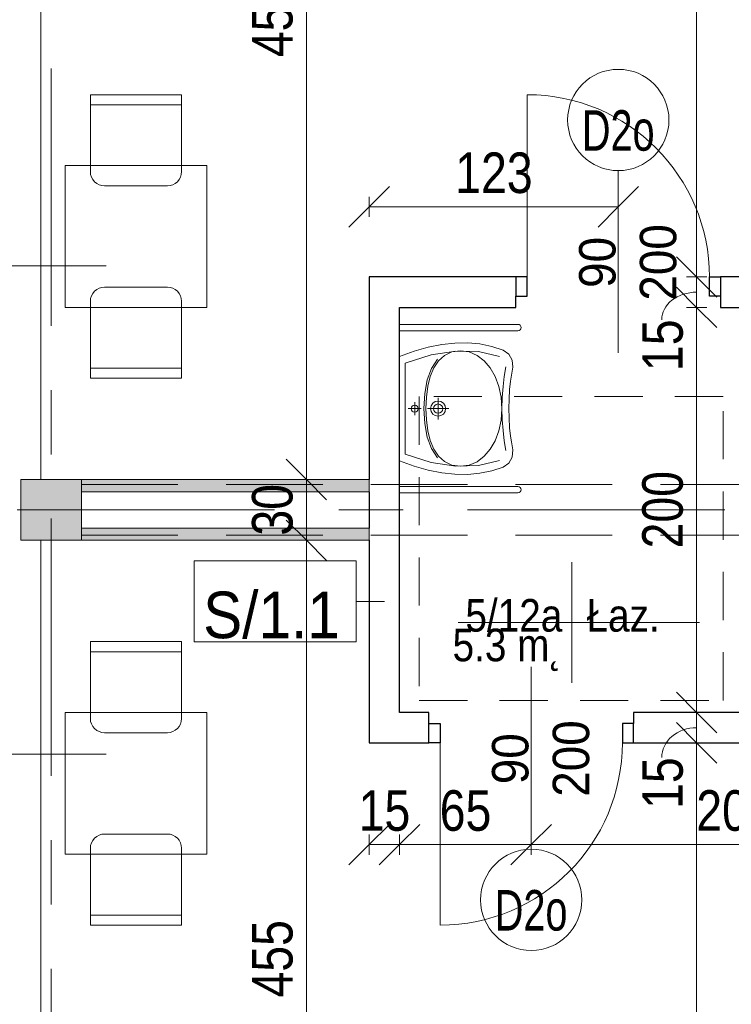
# Model space of a CAD drawing. Header units: centimetres. Extents: x -1631 to 1829, y -257 to 3158.
# Tile 8 of 128: x -1228 to -877, y 644 to 1130. Entities that reach past the tile are written whole.
import ezdxf

# ---------------------------------------------------------------- set-up
doc = ezdxf.new("R2010")
doc.units = ezdxf.units.CM
for name, pattern in [('Oś', [222.25, 127, -31.75, 31.75, -31.75]), ('Ponad', [39.688, 23.813, -15.875]), ('Ukryte', [71.438, 47.625, -23.813])]:
    doc.linetypes.add(name, pattern=pattern)
for name, color, linetype, lineweight in [('A-ANNO-DIMS', 211, 'Continuous', 13), ('A-ANNO-DIMS-100', 211, 'Continuous', 13), ('A-ANNO-NOTE', 131, 'Continuous', 9), ('A-AREA-IDEN', 2, 'Continuous', 13), ('A-DETL-GENF', 92, 'Continuous', 9), ('A-DETL-HDLN', 90, 'Ukryte', 9), ('A-DETL-MEDM', 33, 'Continuous', 13), ('A-DOOR', 31, 'Continuous', 13), ('A-FLOR-OVHD', 1, 'Ponad', 9), ('A-GLAZ-IDEN', 152, 'Continuous', 13), ('A-WALL', 113, 'Continuous', 13), ('A-WALL-IDEN', 211, 'Continuous', 13), ('A-WALL-PATT', 111, 'Continuous', 13), ('I-FURN', 30, 'Continuous', 9), ('P-SANR-FIXT', 6, 'Continuous', 9), ('S-COLS', 52, 'Continuous', 13), ('S-GRID', 1, 'Continuous', 13)]:
    doc.layers.add(name, color=color, linetype=linetype, lineweight=lineweight)
doc.styles.add('Arial', font='arial.ttf', dxfattribs={"width": 0.9, "height": 18})
doc.styles.add('Arial Narrow_5', font='ARIALN.TTF', dxfattribs={"height": 20})
doc.styles.add('Arial_1', font='arial.ttf', dxfattribs={"width": 0.7, "height": 20})
doc.styles.add('Arial_11', font='arial.ttf', dxfattribs={"width": 0.85, "height": 23})
doc.styles.add('Arial_12', font='arial.ttf', dxfattribs={"width": 0.9, "height": 23})
doc.styles.add('Arial_13', font='arial.ttf', dxfattribs={"height": 0.2})
doc.dimstyles.new('Diagonal_1_100__0__wewnętrzne', dxfattribs={"dimscale": 30.48, "dimtxt": 20.468619, "dimasz": 0.656168, "dimexe": 0.164042, "dimexo": 0.0625, "dimgap": 0.032808, "dimtad": 1, "dimdec": 0, "dimdsep": 46, "dimtxsty": 'Arial Narrow_5', "dimblk1": 'OBLIQUE', "dimblk2": 'OBLIQUE', "dimsah": 1, "dimcen": 0.09, "dimazin": 0, "dimtfac": 1, "dimtdec": 4, "dimtix": 1, "dimtmove": 1, "dimatfit": 3, "dimfxl": 0.164042, "dimfxlon": 1, "dimtvp": 1, "dimtolj": 1, "dimtzin": 0, "dimarcsym": 2})
doc.dimstyles.new('Diagonal_1_100__0__wewnętrzne_1', dxfattribs={"dimscale": 30.48, "dimtxt": 20.468619, "dimasz": 0.656168, "dimexe": 0.164042, "dimexo": 0.0625, "dimgap": 0.032808, "dimtad": 1, "dimdec": 0, "dimdsep": 46, "dimtxsty": 'Arial Narrow_5', "dimblk1": 'OBLIQUE', "dimblk2": 'OBLIQUE', "dimsah": 1, "dimcen": 0.09, "dimazin": 0, "dimtfac": 1, "dimtdec": 4, "dimtix": 1, "dimtmove": 0, "dimatfit": 3, "dimfxl": 0.164042, "dimfxlon": 1, "dimtvp": 1, "dimtolj": 1, "dimtzin": 0, "dimarcsym": 2})
doc.dimstyles.new('Diagonal_1_100__0__wewnętrzne_2', dxfattribs={"dimscale": 30.48, "dimtxt": 20.468619, "dimasz": 0.656168, "dimexe": 0.164042, "dimexo": 0.0625, "dimgap": 0.032808, "dimtad": 1, "dimdec": 0, "dimdsep": 46, "dimtxsty": 'Arial Narrow_5', "dimblk1": 'OBLIQUE', "dimblk2": 'OBLIQUE', "dimsah": 1, "dimcen": 0.09, "dimazin": 0, "dimtfac": 1, "dimtdec": 4, "dimtix": 1, "dimtmove": 2, "dimatfit": 3, "dimfxl": 0.164042, "dimfxlon": 1, "dimtvp": 1, "dimtolj": 1, "dimtzin": 0, "dimarcsym": 2})

# ---------------------------------------------------------------- blocks, each defined once
blk = doc.blocks.new('M_Concrete-Square-Column - 300 x 300mm-1794509-5_piętro III __10_50 m_ - stan projektowany')
at = {"layer": 'S-COLS', "lineweight": 9}
blk.add_hatch(color=254, dxfattribs=at).paths.add_polyline_path([(15, -15), (15, 15), (-15, 15), (-15, -15)], flags=0)
for p, q in [((15, 15), (-15, 15)), ((-15, 15), (-15, -15)), ((15, -15), (15, 15)), ((-15, -15), (15, -15))]:
    blk.add_line(p, q, dxfattribs=at)
blk = doc.blocks.new('Blat - Blat-1285693-5_piętro III __10_50 m_ - stan projektowany')
at = {"layer": 'I-FURN'}
for p, q in [((0, 70), (0, 0)), ((70, 70), (0, 70)), ((70, 0), (70, 70)), ((0, 0), (70, 0))]:
    blk.add_line(p, q, dxfattribs=at)
blk = doc.blocks.new('Blat - Blat-1285996-5_piętro III __10_50 m_ - stan projektowany')
at = {"layer": 'I-FURN'}
for p, q in [((0, 0), (70, 0)), ((0, -70), (0, 0)), ((70, 0), (70, -70)), ((70, -70), (0, -70))]:
    blk.add_line(p, q, dxfattribs=at)
blk = doc.blocks.new('DRZWI 1S - automatyczna etykieta - Drzwi 90 _łazienkowe_-2364279-5_piętro III __10_50 m_ - stan projektowany')
at = {"layer": 'A-DETL-GENF'}
for p, q in [((-50.5, 7.5), (-50.5, -2)), ((-45, 7.5), (-50.5, 7.5)), ((-45, -2), (-45, 7.5)), ((50.5, 7.5), (45, 7.5)), ((45, 7.5), (45, -2)), ((50.5, -2), (50.5, 7.5)), ((-50.5, -2), (-45, -2)), ((45, -2), (50.5, -2))]:
    blk.add_line(p, q, dxfattribs=at)
at = {"layer": 'A-DETL-MEDM', "lineweight": 25}
for p, q in [((-45, 7.5), (-50.5, 7.5)), ((-50.5, 7.5), (-50.5, -2)), ((-45, -2), (-45, 7.5)), ((45, -2), (45, 7.5)), ((45, 7.5), (50.5, 7.5)), ((50.5, 7.5), (50.5, -2)), ((-50.5, -2), (-45, -2)), ((50.5, -2), (45, -2))]:
    blk.add_line(p, q, dxfattribs=at)
at = {"layer": 'A-DOOR'}
blk.add_line((45, 7.5), (45, 97.5), dxfattribs=at)
blk.add_arc((45, 7.5), 90, 90, 180, dxfattribs=at)
blk = doc.blocks.new('DRZWI 1S - automatyczna etykieta - Drzwi 90 _łazienkowe_-2364283-5_piętro III __10_50 m_ - stan projektowany')
at = {"layer": 'A-DETL-GENF'}
for p, q in [((-50.5, 2), (-45, 2)), ((-50.5, -7.5), (-50.5, 2)), ((-45, 2), (-45, -7.5)), ((45, 2), (50.5, 2)), ((45, -7.5), (45, 2)), ((50.5, 2), (50.5, -7.5)), ((-45, -7.5), (-50.5, -7.5)), ((50.5, -7.5), (45, -7.5))]:
    blk.add_line(p, q, dxfattribs=at)
at = {"layer": 'A-DETL-MEDM', "lineweight": 25}
for p, q in [((-50.5, -7.5), (-50.5, 2)), ((-50.5, 2), (-45, 2)), ((-45, 2), (-45, -7.5)), ((45, 2), (45, -7.5)), ((50.5, 2), (45, 2)), ((50.5, -7.5), (50.5, 2)), ((-45, -7.5), (-50.5, -7.5)), ((45, -7.5), (50.5, -7.5))]:
    blk.add_line(p, q, dxfattribs=at)
at = {"layer": 'A-DOOR'}
blk.add_line((45, -7.5), (45, -97.5), dxfattribs=at)
blk.add_arc((45, -7.5), 90, 180, 270, dxfattribs=at)
blk = doc.blocks.new('umywalka dla N_65x56 koło - Type 1-2359174-5_piętro III __10_50 m_ - stan projektowany')
at = {"layer": 'P-SANR-FIXT'}
for p, q in [((-29.1, 65.9), (-29.1, 7.5)), ((-25.9, 65.9), (-25.9, 7.5)), ((-7.9, 63.51), (-11.49, 63.08)), ((-3.96, 62.78), (-7.9, 63.51)), ((32.9, 63.51), (28.96, 62.78)), ((36.49, 63.08), (32.9, 63.51)), ((50.9, 65.9), (50.9, 7.5)), ((54.1, 7.5), (54.1, 65.9)), ((-16.38, 58.62), (-18.22, 53.01)), ((-14.43, 61.47), (-16.38, 58.62)), ((-11.49, 63.08), (-14.43, 61.47)), ((-8.14, 60.01), (-3.44, 59.13)), ((-1.14, 62.22), (-3.96, 62.78)), ((-3.44, 59.13), (1.64, 58.58)), ((3.08, 61.79), (-1.14, 62.22)), ((1.64, 58.58), (6.99, 58.24)), ((7.9, 61.54), (3.08, 61.79)), ((12.5, 61.51), (7.9, 61.54)), ((17.1, 61.54), (12.5, 61.51)), ((21.92, 61.79), (17.1, 61.54)), ((17.98, 58.24), (23.33, 58.58)), ((26.14, 62.22), (21.92, 61.79)), ((23.33, 58.58), (28.41, 59.13)), ((28.96, 62.78), (26.14, 62.22)), ((28.41, 59.13), (33.11, 60.01)), ((39.43, 61.47), (36.49, 63.08)), ((41.38, 58.62), (39.43, 61.47)), ((43.22, 53.01), (41.38, 58.62)), ((-13.17, 56.78), (-15.64, 46.48)), ((-3.33, 54.72), (-7.59, 52.29)), ((1.52, 56.54), (-3.33, 54.72)), ((6.84, 57.67), (1.52, 56.54)), ((12.52, 58.06), (6.84, 57.67)), ((6.99, 58.24), (12.48, 58.02)), ((12.48, 58.02), (17.98, 58.24)), ((18.18, 57.67), (12.52, 58.06)), ((23.49, 56.54), (18.18, 57.67)), ((28.31, 54.72), (23.49, 56.54)), ((32.54, 52.29), (28.31, 54.72)), ((40.64, 46.48), (38.17, 56.78)), ((-18.22, 53.01), (-19.42, 47.19)), ((-11.11, 49.31), (-13.79, 45.83)), ((-7.59, 52.29), (-11.11, 49.31)), ((36.03, 49.31), (32.54, 52.29)), ((38.68, 45.83), (36.03, 49.31)), ((44.42, 47.19), (43.22, 53.01)), ((-19.42, 47.19), (-19.97, 41.14)), ((-15.64, 46.48), (-15.95, 35.24)), ((-13.79, 45.83), (-15.49, 41.92)), ((40.36, 41.92), (38.68, 45.83)), ((40.95, 35.24), (40.64, 46.48)), ((44.97, 41.14), (44.42, 47.19)), ((-19.97, 41.14), (-19.89, 34.88)), ((-15.49, 41.92), (-16.08, 37.64)), ((40.95, 37.64), (40.36, 41.92)), ((44.89, 34.88), (44.97, 41.14)), ((-19.89, 34.88), (-19.18, 28.39)), ((-16.08, 37.64), (-15.49, 33.33)), ((-15.95, 35.24), (-14.09, 23.15)), ((39.09, 23.15), (40.95, 35.24)), ((40.36, 33.33), (40.95, 37.64)), ((44.18, 28.39), (44.89, 34.88)), ((-15.49, 33.33), (-13.8, 29.72)), ((-13.8, 29.72), (-11.14, 26.76)), ((9.85, 29.16), (11.04, 29.97)), ((11.04, 29.97), (12.5, 30.26)), ((12.5, 31.76), (12.5, 21.26)), ((12.5, 30.26), (13.96, 29.97)), ((13.96, 29.97), (15.15, 29.16)), ((36.01, 26.76), (38.67, 29.72)), ((38.67, 29.72), (40.36, 33.33)), ((-19.18, 28.39), (-17.85, 21.67)), ((-7.38, 23.21), (-11.89, 26.24)), ((-11.14, 26.76), (-7.63, 24.42)), ((-7.63, 24.42), (-3.39, 22.67)), ((7.16, 26.51), (17.84, 26.51)), ((8.75, 26.51), (9.04, 27.97)), ((9.04, 25.06), (8.75, 26.51)), ((9.04, 27.97), (9.85, 29.16)), ((9.85, 23.86), (9.04, 25.06)), ((10.2, 26.51), (10.38, 27.41)), ((10.38, 25.62), (10.2, 26.51)), ((10.38, 27.41), (10.87, 28.14)), ((10.87, 24.89), (10.38, 25.62)), ((10.87, 28.14), (11.61, 28.63)), ((11.61, 24.39), (10.87, 24.89)), ((11.61, 28.63), (12.5, 28.81)), ((12.5, 24.21), (11.61, 24.39)), ((12.5, 28.81), (13.39, 28.63)), ((13.39, 24.39), (12.5, 24.21)), ((13.39, 28.63), (14.13, 28.14)), ((14.13, 24.89), (13.39, 24.39)), ((14.13, 28.14), (14.62, 27.41)), ((14.62, 25.62), (14.13, 24.89)), ((14.62, 27.41), (14.8, 26.51)), ((14.8, 26.51), (14.62, 25.62)), ((15.15, 29.16), (15.96, 27.97)), ((15.96, 25.06), (15.15, 23.86)), ((15.96, 27.97), (16.25, 26.51)), ((16.25, 26.51), (15.96, 25.06)), ((28.26, 22.67), (32.5, 24.42)), ((36.76, 26.24), (32.25, 23.21)), ((32.5, 24.42), (36.01, 26.76)), ((42.85, 21.67), (44.18, 28.39)), ((-17.85, 21.67), (-15.89, 14.7)), ((-14.09, 23.15), (-10.01, 10.3)), ((-1.64, 21.13), (-7.38, 23.21)), ((-3.39, 22.67), (1.45, 21.46)), ((5.06, 19.92), (-1.64, 21.13)), ((1.45, 21.46), (6.76, 20.76)), ((12.43, 19.54), (5.06, 19.92)), ((6.76, 20.76), (12.43, 20.54)), ((11.04, 23.06), (9.85, 23.86)), ((12.5, 22.76), (11.04, 23.06)), ((12.43, 20.54), (18.1, 20.76)), ((19.81, 19.92), (12.43, 19.54)), ((13.96, 23.06), (12.5, 22.76)), ((15.15, 23.86), (13.96, 23.06)), ((18.1, 20.76), (23.42, 21.46)), ((26.51, 21.13), (19.81, 19.92)), ((23.42, 21.46), (28.26, 22.67)), ((32.25, 23.21), (26.51, 21.13)), ((35.01, 10.3), (39.09, 23.15)), ((40.89, 14.7), (42.85, 21.67)), ((-15.89, 14.7), (-13.31, 7.5)), ((15.75, 14.98), (9.25, 14.98)), ((10.75, 14.98), (10.89, 15.66)), ((10.89, 14.3), (10.75, 14.98)), ((10.89, 15.66), (11.26, 16.21)), ((11.26, 16.21), (11.82, 16.59)), ((11.82, 16.59), (12.5, 16.73)), ((12.5, 18.23), (12.5, 11.72)), ((12.5, 16.73), (13.18, 16.59)), ((13.18, 16.59), (13.74, 16.21)), ((13.74, 16.21), (14.11, 15.66)), ((14.11, 15.66), (14.25, 14.98)), ((14.25, 14.98), (14.11, 14.3)), ((38.31, 7.5), (40.89, 14.7)), ((-10.01, 10.3), (12.5, 10.3)), ((11.26, 13.74), (10.89, 14.3)), ((11.82, 13.36), (11.26, 13.74)), ((12.5, 13.22), (11.82, 13.36)), ((13.18, 13.36), (12.5, 13.22)), ((12.5, 10.3), (35.01, 10.3)), ((13.74, 13.74), (13.18, 13.36)), ((14.11, 14.3), (13.74, 13.74))]:
    blk.add_line(p, q, dxfattribs=at)
for centre in [(-27.5, 65.9), (52.5, 65.9)]:
    blk.add_arc(centre, 1.6, 360, 180, dxfattribs=at)
blk = doc.blocks.new('krzesło - krzesło-823058-5_piętro III __10_50 m_ - stan projektowany')
at = {"layer": 'I-FURN'}
for p, q in [((-22.5, 22.5), (-22.5, -15.5)), ((22.5, 22.5), (-22.5, 22.5)), ((22.5, -15.5), (22.5, 22.5)), ((22.5, 17.5), (-22.5, 17.5)), ((-15.5, -22.5), (15.5, -22.5))]:
    blk.add_line(p, q, dxfattribs=at)
for centre, start, end in [((-15.5, -15.5), 180, 270), ((15.5, -15.5), 270, 0)]:
    blk.add_arc(centre, 7, start, end, dxfattribs=at)
blk = doc.blocks.new('krzesło - krzesło-1270919-5_piętro III __10_50 m_ - stan projektowany')
at = {"layer": 'I-FURN'}
for p, q in [((-15.5, 22.5), (15.5, 22.5)), ((-22.5, -22.5), (-22.5, 15.5)), ((22.5, 15.5), (22.5, -22.5)), ((22.5, -17.5), (-22.5, -17.5)), ((22.5, -22.5), (-22.5, -22.5))]:
    blk.add_line(p, q, dxfattribs=at)
for centre, start, end in [((-15.5, 15.5), 90, 180), ((15.5, 15.5), 360, 90)]:
    blk.add_arc(centre, 7, start, end, dxfattribs=at)
blk = doc.blocks.new('DIMBLOCK27-5_piętro III __10_50 m_ - stan projektowany')
at = {"layer": 'A-ANNO-DIMS-100', "transparency": 16777216}
for p, q in [((-1086.6, 873.33), (-1096.6, 883.33)), ((-1091.6, 873.33), (-1081.6, 873.33)), ((-1086.6, 873.33), (-1091.6, 873.33)), ((-1086.6, 418.33), (-1086.6, 873.33)), ((-1086.6, 873.33), (-1076.6, 863.33)), ((-1086.6, 418.33), (-1096.6, 428.33)), ((-1091.6, 418.33), (-1081.6, 418.33)), ((-1086.6, 418.33), (-1091.6, 418.33)), ((-1086.6, 418.33), (-1076.6, 408.33))]:
    blk.add_line(p, q, dxfattribs=at)
at = {"layer": 'A-ANNO-DIMS-100', "color": 0, "transparency": 16777216, "insert": (-1113.45, 647.61), "char_height": 20, "width": 45.6158, "attachment_point": 1, "rotation": 90, "line_spacing_factor": 0.974696, "style": 'Arial Narrow_5'}
blk.add_mtext('455', dxfattribs=at)
blk = doc.blocks.new('_Oblique')
at = {"color": 0, "linetype": 'ByBlock', "lineweight": -2}
blk.add_line((-0.5, -0.5), (0.5, 0.5), dxfattribs=at)
blk = doc.blocks.new('DIMBLOCK28-5_piętro III __10_50 m_ - stan projektowany')
at = {"layer": 'A-ANNO-DIMS-100', "transparency": 16777216}
for p, q in [((-1086.6, 903.33), (-1096.6, 913.33)), ((-1091.6, 903.33), (-1081.6, 903.33)), ((-1086.6, 903.33), (-1091.6, 903.33)), ((-1086.6, 873.33), (-1086.6, 903.33)), ((-1086.6, 903.33), (-1076.6, 893.33)), ((-1086.6, 873.33), (-1096.6, 883.33)), ((-1091.6, 873.33), (-1081.6, 873.33)), ((-1086.6, 873.33), (-1091.6, 873.33)), ((-1086.6, 873.33), (-1076.6, 863.33))]:
    blk.add_line(p, q, dxfattribs=at)
at = {"layer": 'A-ANNO-DIMS-100', "color": 0, "transparency": 16777216, "insert": (-1113.45, 875.65), "char_height": 20, "width": 30.4105, "attachment_point": 1, "rotation": 90, "line_spacing_factor": 0.974696, "style": 'Arial Narrow_5'}
blk.add_mtext('30', dxfattribs=at)
blk = doc.blocks.new('DIMBLOCK29-5_piętro III __10_50 m_ - stan projektowany')
at = {"layer": 'A-ANNO-DIMS-100', "transparency": 16777216}
for p, q in [((-1086.6, 1358.33), (-1096.6, 1368.33)), ((-1091.6, 1358.33), (-1081.6, 1358.33)), ((-1086.6, 1358.33), (-1091.6, 1358.33)), ((-1086.6, 903.33), (-1086.6, 1358.33)), ((-1086.6, 1358.33), (-1076.6, 1348.33)), ((-1086.6, 903.33), (-1096.6, 913.33)), ((-1091.6, 903.33), (-1081.6, 903.33)), ((-1086.6, 903.33), (-1091.6, 903.33)), ((-1086.6, 903.33), (-1076.6, 893.33))]:
    blk.add_line(p, q, dxfattribs=at)
at = {"layer": 'A-ANNO-DIMS-100', "color": 0, "transparency": 16777216, "insert": (-1113.45, 1111.82), "char_height": 20, "width": 45.6158, "attachment_point": 1, "rotation": 90, "line_spacing_factor": 0.974696, "style": 'Arial Narrow_5'}
blk.add_mtext('455', dxfattribs=at)
blk = doc.blocks.new('DIMBLOCK108-5_piętro III __10_50 m_ - stan projektowany')
at = {"layer": 'A-ANNO-DIMS-100', "transparency": 16777216}
for p, q in [((-893.96, 1358.33), (-903.96, 1368.33)), ((-888.96, 1358.33), (-898.96, 1358.33)), ((-893.96, 1358.33), (-893.96, 1003.33)), ((-893.96, 1358.33), (-883.96, 1348.33)), ((-893.96, 1358.33), (-888.96, 1358.33)), ((-893.96, 1003.33), (-903.96, 1013.33)), ((-888.96, 1003.33), (-898.96, 1003.33)), ((-893.96, 1003.33), (-883.96, 993.33)), ((-893.96, 1003.33), (-888.96, 1003.33))]:
    blk.add_line(p, q, dxfattribs=at)
at = {"layer": 'A-ANNO-DIMS-100', "color": 0, "transparency": 16777216, "insert": (-920.81, 1161.82), "char_height": 20, "width": 45.6158, "attachment_point": 1, "rotation": 90, "line_spacing_factor": 0.974696, "style": 'Arial Narrow_5'}
blk.add_mtext('355', dxfattribs=at)
blk = doc.blocks.new('DIMBLOCK109-5_piętro III __10_50 m_ - stan projektowany')
at = {"layer": 'A-ANNO-DIMS-100', "transparency": 16777216}
for p, q in [((-893.96, 1003.33), (-903.96, 1013.33)), ((-888.96, 1003.33), (-898.96, 1003.33)), ((-893.96, 1003.33), (-893.96, 988.33)), ((-893.96, 1003.33), (-883.96, 993.33)), ((-893.96, 1003.33), (-888.96, 1003.33)), ((-893.96, 988.33), (-903.96, 998.33)), ((-888.96, 988.33), (-898.96, 988.33)), ((-893.96, 988.33), (-883.96, 978.33)), ((-893.96, 988.33), (-888.96, 988.33))]:
    blk.add_line(p, q, dxfattribs=at)
blk.add_ellipse((-893.96, 982.23), major_axis=(17.24, 0), ratio=0.788304, start_param=1.570796, end_param=3.141593, dxfattribs=at)
at = {"layer": 'A-ANNO-DIMS-100', "color": 0, "transparency": 16777216, "insert": (-920.81, 956.89), "char_height": 20, "width": 30.4105, "attachment_point": 1, "rotation": 90, "line_spacing_factor": 0.974696, "style": 'Arial Narrow_5'}
blk.add_mtext('15', dxfattribs=at)
blk = doc.blocks.new('DIMBLOCK110-5_piętro III __10_50 m_ - stan projektowany')
at = {"layer": 'A-ANNO-DIMS-100', "transparency": 16777216}
for p, q in [((-893.96, 988.33), (-903.96, 998.33)), ((-888.96, 988.33), (-898.96, 988.33)), ((-893.96, 988.33), (-893.96, 788.33)), ((-893.96, 988.33), (-883.96, 978.33)), ((-893.96, 988.33), (-888.96, 988.33)), ((-893.96, 788.33), (-903.96, 798.33)), ((-888.96, 788.33), (-898.96, 788.33)), ((-893.96, 788.33), (-883.96, 778.33)), ((-893.96, 788.33), (-888.96, 788.33))]:
    blk.add_line(p, q, dxfattribs=at)
at = {"layer": 'A-ANNO-DIMS-100', "color": 0, "transparency": 16777216, "insert": (-920.81, 869.32), "char_height": 20, "width": 45.6158, "attachment_point": 1, "rotation": 90, "line_spacing_factor": 0.974696, "style": 'Arial Narrow_5'}
blk.add_mtext('200', dxfattribs=at)
blk = doc.blocks.new('DIMBLOCK111-5_piętro III __10_50 m_ - stan projektowany')
at = {"layer": 'A-ANNO-DIMS-100', "transparency": 16777216}
for p, q in [((-893.96, 788.33), (-903.96, 798.33)), ((-888.96, 788.33), (-898.96, 788.33)), ((-893.96, 788.33), (-893.96, 773.33)), ((-893.96, 788.33), (-883.96, 778.33)), ((-893.96, 788.33), (-888.96, 788.33)), ((-893.96, 773.33), (-903.96, 783.33)), ((-888.96, 773.33), (-898.96, 773.33)), ((-893.96, 773.33), (-883.96, 763.33)), ((-893.96, 773.33), (-888.96, 773.33))]:
    blk.add_line(p, q, dxfattribs=at)
blk.add_ellipse((-893.96, 766.06), major_axis=(17.24, 0), ratio=0.856119, start_param=1.570796, end_param=3.141593, dxfattribs=at)
at = {"layer": 'A-ANNO-DIMS-100', "color": 0, "transparency": 16777216, "insert": (-920.81, 740.72), "char_height": 20, "width": 30.4105, "attachment_point": 1, "rotation": 90, "line_spacing_factor": 0.974696, "style": 'Arial Narrow_5'}
blk.add_mtext('15', dxfattribs=at)
blk = doc.blocks.new('DIMBLOCK112-5_piętro III __10_50 m_ - stan projektowany')
at = {"layer": 'A-ANNO-DIMS-100', "transparency": 16777216}
for p, q in [((-893.96, 773.33), (-903.96, 783.33)), ((-888.96, 773.33), (-898.96, 773.33)), ((-893.96, 773.33), (-893.96, 418.33)), ((-893.96, 773.33), (-883.96, 763.33)), ((-893.96, 773.33), (-888.96, 773.33)), ((-893.96, 418.33), (-903.96, 428.33)), ((-888.96, 418.33), (-898.96, 418.33)), ((-893.96, 418.33), (-883.96, 408.33)), ((-893.96, 418.33), (-888.96, 418.33))]:
    blk.add_line(p, q, dxfattribs=at)
at = {"layer": 'A-ANNO-DIMS-100', "color": 0, "transparency": 16777216, "insert": (-920.81, 576.82), "char_height": 20, "width": 45.6158, "attachment_point": 1, "rotation": 90, "line_spacing_factor": 0.974696, "style": 'Arial Narrow_5'}
blk.add_mtext('355', dxfattribs=at)
blk = doc.blocks.new('METKA_POMIESZCZENIA2 - Rozbudowana - bez ramki-2396678-5_piętro III __10_50 m_ - stan projektowany')
at = {"layer": 'A-AREA-IDEN'}
for p, q in [((0, 0.425), (0, 0)), ((0.0976, 0), (-0.8, 0)), ((-0.8, 0), (0.9, 0)), ((0, 0), (0, -0.425))]:
    blk.add_line(p, q, dxfattribs=at)
blk = doc.blocks.new('DIMBLOCK176-5_piętro III __10_50 m_ - stan projektowany')
at = {"layer": 'A-ANNO-DIMS-100', "transparency": 16777216}
for p, q in [((-1055.62, 723.09), (-1045.62, 733.09)), ((-1040.62, 723.09), (-1030.62, 733.09)), ((-1055.62, 728.09), (-1055.62, 718.09)), ((-1055.62, 723.09), (-1055.62, 728.09)), ((-1040.62, 728.09), (-1040.62, 718.09)), ((-1040.62, 723.09), (-1040.62, 728.09)), ((-1055.62, 723.09), (-1065.62, 713.09)), ((-1055.62, 723.09), (-1040.62, 723.09)), ((-1040.62, 723.09), (-1050.62, 713.09))]:
    blk.add_line(p, q, dxfattribs=at)
at = {"layer": 'A-ANNO-DIMS-100', "color": 0, "transparency": 16777216, "insert": (-1060.79, 749.94), "char_height": 20, "width": 30.4105, "attachment_point": 1, "line_spacing_factor": 0.974696, "style": 'Arial Narrow_5'}
blk.add_mtext('15', dxfattribs=at)
blk = doc.blocks.new('DIMBLOCK177-5_piętro III __10_50 m_ - stan projektowany')
at = {"layer": 'A-ANNO-DIMS-100', "transparency": 16777216}
for p, q in [((-1040.62, 723.09), (-1030.62, 733.09)), ((-975.62, 723.09), (-965.62, 733.09)), ((-1040.62, 728.09), (-1040.62, 718.09)), ((-1040.62, 723.09), (-1040.62, 728.09)), ((-975.62, 728.09), (-975.62, 718.09)), ((-975.62, 723.09), (-975.62, 728.09)), ((-1040.62, 723.09), (-1050.62, 713.09)), ((-1040.62, 723.09), (-975.62, 723.09)), ((-975.62, 723.09), (-985.62, 713.09))]:
    blk.add_line(p, q, dxfattribs=at)
at = {"layer": 'A-ANNO-DIMS-100', "color": 0, "transparency": 16777216, "insert": (-1020.79, 749.94), "char_height": 20, "width": 30.4105, "attachment_point": 1, "line_spacing_factor": 0.974696, "style": 'Arial Narrow_5'}
blk.add_mtext('65', dxfattribs=at)
blk = doc.blocks.new('DIMBLOCK178-5_piętro III __10_50 m_ - stan projektowany')
at = {"layer": 'A-ANNO-DIMS-100', "transparency": 16777216}
for p, q in [((-975.62, 723.09), (-965.62, 733.09)), ((-774.62, 723.09), (-764.62, 733.09)), ((-975.62, 728.09), (-975.62, 718.09)), ((-975.62, 723.09), (-975.62, 728.09)), ((-774.62, 728.09), (-774.62, 718.09)), ((-774.62, 723.09), (-774.62, 728.09)), ((-975.62, 723.09), (-985.62, 713.09)), ((-975.62, 723.09), (-774.62, 723.09)), ((-774.62, 723.09), (-784.62, 713.09))]:
    blk.add_line(p, q, dxfattribs=at)
at = {"layer": 'A-ANNO-DIMS-100', "color": 0, "transparency": 16777216, "insert": (-894.13, 749.94), "char_height": 20, "width": 45.6158, "attachment_point": 1, "line_spacing_factor": 0.974696, "style": 'Arial Narrow_5'}
blk.add_mtext('201', dxfattribs=at)
blk = doc.blocks.new('DIMBLOCK194-5_piętro III __10_50 m_ - stan projektowany')
at = {"layer": 'A-ANNO-DIMS-100', "transparency": 16777216}
for p, q in [((-1055.62, 1037.95), (-1045.62, 1047.95)), ((-932.63, 1037.95), (-922.63, 1047.95)), ((-1055.62, 1032.95), (-1055.62, 1042.95)), ((-932.63, 1042.95), (-932.63, 1032.95)), ((-932.63, 1037.95), (-932.63, 1042.95)), ((-1055.62, 1037.95), (-1065.62, 1027.95)), ((-1055.62, 1037.95), (-932.63, 1037.95)), ((-1055.62, 1037.95), (-1055.62, 1032.95)), ((-932.63, 1037.95), (-942.63, 1027.95))]:
    blk.add_line(p, q, dxfattribs=at)
at = {"layer": 'A-ANNO-DIMS-100', "color": 0, "transparency": 16777216, "insert": (-1013.13, 1064.79), "char_height": 20, "width": 45.6158, "attachment_point": 1, "line_spacing_factor": 0.974696, "style": 'Arial Narrow_5'}
blk.add_mtext('123', dxfattribs=at)
blk = doc.blocks.new('ET sciana_AT7 - 10mm-2270614-5_piętro III __10_50 m_ - stan projektowany')
at = {"layer": 'A-WALL-IDEN'}
for p, q in [((-0.4, 0.196875), (0.4, 0.196875)), ((-0.4, -0.203125), (-0.4, 0.196875)), ((0.4, 0.196875), (0.4, -0.203125)), ((-0.4, -0.203125), (0.4, -0.203125))]:
    blk.add_line(p, q, dxfattribs=at)
blk = doc.blocks.new('Okno_LD_typ 100 - metka _ wys_parapetu-2491833-5_piętro III __10_50 m_ - stan projektowany')
at = {"layer": 'A-GLAZ-IDEN'}
blk.add_line((0, 1.8925), (0, -0.3919), dxfattribs=at)
blk.add_circle((0, -0.0919), 0.3, dxfattribs=at)
at = {"layer": 'A-GLAZ-IDEN', "insert": (0.4711, 0.6634), "char_height": 0.2, "width": 0.48783, "attachment_point": 3, "rotation": 90, "line_spacing_factor": 0.936439, "style": 'Arial_13', "bg_fill": 3, "box_fill_scale": 1.25, "bg_fill_color": 256, "bg_fill_true_color": 13158600, "bg_fill_transparency": 0}
blk.add_mtext('\\pxqr,t6.35,12.7,19.05,25.4,31.75,38.1,44.45,50.8,57.15,63.5,69.85,76.2,82.55,88.9,95.25,101.6,107.95,114.3,120.65,127,133.35,139.7,146.05,152.4,158.75,165.1,171.45,177.8,184.15,190.5,196.85,203.2;{hp= }', dxfattribs=at)

msp = doc.modelspace()

# ---------------------------------------------------------------- hatches: boundary and pattern name
at = {"layer": 'A-WALL-PATT'}
for points in [[(-1197.62, 897.33), (-1055.62, 897.33), (-1055.62, 903.33), (-1197.62, 903.33)], [(-1055.62, 873.33), (-1055.62, 879.33), (-1197.62, 879.33), (-1197.62, 873.33), (-1083.22, 873.33)]]:
    msp.add_hatch(color=9, dxfattribs=at).paths.add_polyline_path(points, flags=0)

# ---------------------------------------------------------------- linework, layer by layer
at = {"layer": 'A-ANNO-NOTE', "lineweight": 13}
for p, q in [((-932.63, 965.83), (-932.63, 1055.83)), ((-932.63, 965.83), (-932.63, 1055.83)), ((-975.62, 810.83), (-975.62, 720.83)), ((-975.62, 810.83), (-975.62, 720.83))]:
    msp.add_line(p, q, dxfattribs=at)
for centre in [(-932.63, 1080.83), (-975.62, 695.83)]:
    msp.add_circle(centre, 25, dxfattribs=at)
at = {"layer": 'A-DETL-HDLN'}
for p, q in [((-1197.62, 900.83), (1172.38, 900.83)), ((-1197.62, 875.83), (1172.38, 875.83))]:
    msp.add_line(p, q, dxfattribs=at)
at = {"layer": 'A-FLOR-OVHD'}
for p, q in [((-1030.89, 944.27), (-1030.89, 794.27)), ((-880.89, 944.27), (-1030.89, 944.27)), ((-880.89, 794.27), (-880.89, 944.27)), ((-1030.89, 794.27), (-880.89, 794.27))]:
    msp.add_line(p, q, dxfattribs=at)
at = {"layer": 'A-WALL', "lineweight": 9}
for p, q in [((-1217.62, 1353.33), (-1217.62, 903.33)), ((-1055.62, 903.33), (-1197.62, 903.33)), ((-1197.62, 897.33), (-1055.62, 897.33)), ((-1055.62, 879.33), (-1197.62, 879.33)), ((-1217.62, 873.33), (-1217.62, 423.33)), ((-1197.62, 873.33), (-1055.62, 873.33))]:
    msp.add_line(p, q, dxfattribs=at)
at = {"layer": 'A-WALL', "color": 7, "lineweight": 25}
for p, q in [((-983.13, 1003.33), (-1055.62, 1003.33)), ((-1055.62, 1003.33), (-1055.62, 903.33)), ((-752.62, 1003.33), (-882.13, 1003.33)), ((-983.13, 988.33), (-983.13, 993.83)), ((-882.13, 993.83), (-882.13, 988.33)), ((-1040.62, 988.33), (-983.13, 988.33)), ((-1040.62, 788.33), (-1040.62, 988.33)), ((-882.13, 988.33), (-752.62, 988.33)), ((-1055.62, 897.33), (-1055.62, 879.33)), ((-1055.62, 873.33), (-1055.62, 773.33)), ((-1026.12, 788.33), (-1040.62, 788.33)), ((-1026.12, 782.83), (-1026.12, 788.33)), ((-752.62, 788.33), (-925.12, 788.33)), ((-925.12, 788.33), (-925.12, 782.83)), ((-1055.62, 773.33), (-1026.12, 773.33)), ((-925.12, 773.33), (-752.62, 773.33))]:
    msp.add_line(p, q, dxfattribs=at)
at = {"layer": 'A-WALL'}
for p, q in [((-1055.62, 897.33), (-1055.62, 903.33)), ((-1055.62, 873.33), (-1055.62, 879.33))]:
    msp.add_line(p, q, dxfattribs=at)
at = {"layer": 'A-WALL-IDEN'}
msp.add_line((-1048.12, 843.18), (-1062, 843.18), dxfattribs=at)
at = {"layer": 'S-GRID', "linetype": 'Oś'}
for p, q in [((-1212.62, 2884.27), (-1212.62, 27.13)), ((1342.46, 888.33), (-1368.76, 888.33))]:
    msp.add_line(p, q, dxfattribs=at)

# ---------------------------------------------------------------- block references
at = {"layer": 'A-AREA-IDEN', "xscale": 69.99999999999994, "yscale": 69.99999999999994, "zscale": 69.99999999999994}
msp.add_blockref('METKA_POMIESZCZENIA2 - Rozbudowana - bez ramki-2396678-5_piętro III __10_50 m_ - stan projektowany', (-955.61, 832.77), dxfattribs=at)
at = {"layer": 'A-DOOR', "rotation": 180}
for name, p in [('DRZWI 1S - automatyczna etykieta - Drzwi 90 _łazienkowe_-2364283-5_piętro III __10_50 m_ - stan projektowany', (-932.63, 995.83)), ('DRZWI 1S - automatyczna etykieta - Drzwi 90 _łazienkowe_-2364279-5_piętro III __10_50 m_ - stan projektowany', (-975.62, 780.83))]:
    msp.add_blockref(name, p, dxfattribs=at)
at = {"layer": 'A-WALL-IDEN', "xscale": 99.99999999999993, "yscale": 99.99999999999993, "zscale": 99.99999999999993}
msp.add_blockref('ET sciana_AT7 - 10mm-2270614-5_piętro III __10_50 m_ - stan projektowany', (-1102, 843.5), dxfattribs=at)
at = {"layer": 'I-FURN', "rotation": 180}
for name, p in [('krzesło - krzesło-1270919-5_piętro III __10_50 m_ - stan projektowany', (-1170.73, 1070.83)), ('Blat - Blat-1285996-5_piętro III __10_50 m_ - stan projektowany', (-1135.73, 988.33)), ('krzesło - krzesło-823058-5_piętro III __10_50 m_ - stan projektowany', (-1170.73, 975.83)), ('krzesło - krzesło-1270919-5_piętro III __10_50 m_ - stan projektowany', (-1170.73, 800.83)), ('Blat - Blat-1285693-5_piętro III __10_50 m_ - stan projektowany', (-1135.73, 788.33)), ('krzesło - krzesło-823058-5_piętro III __10_50 m_ - stan projektowany', (-1170.73, 705.83))]:
    msp.add_blockref(name, p, dxfattribs=at)
at = {"layer": 'P-SANR-FIXT', "rotation": 270.0000000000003}
msp.add_blockref('umywalka dla N_65x56 koło - Type 1-2359174-5_piętro III __10_50 m_ - stan projektowany', (-1048.12, 950.83), dxfattribs=at)
at = {"layer": 'S-COLS', "lineweight": 9}
msp.add_blockref('M_Concrete-Square-Column - 300 x 300mm-1794509-5_piętro III __10_50 m_ - stan projektowany', (-1212.62, 888.33), dxfattribs=at)

# ---------------------------------------------------------------- texts
at = {"layer": 'A-ANNO-NOTE', "lineweight": 211, "char_height": 20, "width": 37.03, "attachment_point": 5, "line_spacing_factor": 0.936439, "style": 'Arial_1'}
for insert in [(-932.65, 1075.53), (-975.65, 690.53)]:
    msp.add_mtext('\\pxqc,t4.445,8.89,13.335,17.78,22.225,26.67,31.115,35.56,40.005,44.45,48.895,53.34,57.785,62.23,66.675,71.12,75.565,80.01,84.455,88.9,93.345,97.79,102.235,106.68,111.125,115.57,120.015,124.46,128.905,133.35,137.795,142.24;{D2o}', dxfattribs=dict(at, insert=insert))
at = {"layer": 'A-ANNO-NOTE', "lineweight": 211, "char_height": 18, "attachment_point": 5, "rotation": 90, "line_spacing_factor": 0.936439, "style": 'Arial'}
for s, insert, width in [('\\pxqc,t6.35,12.7,19.05,25.4,31.75,38.1,44.45,50.8,57.15,63.5,69.85,76.2,82.55,88.9,95.25,101.6,107.95,114.3,120.65,127,133.35,139.7,146.05,152.4,158.75,165.1,171.45,177.8,184.15,190.5,196.85,203.2;{200}', (-912.86, 1010.52), 38.07), ('\\pxqc,t6.35,12.7,19.05,25.4,31.75,38.1,44.45,50.8,57.15,63.5,69.85,76.2,82.55,88.9,95.25,101.6,107.95,114.3,120.65,127,133.35,139.7,146.05,152.4,158.75,165.1,171.45,177.8,184.15,190.5,196.85,203.2;{200}', (-912.86, 1010.52), 38.07), ('\\pxqc,t6.35,12.7,19.05,25.4,31.75,38.1,44.45,50.8,57.15,63.5,69.85,76.2,82.55,88.9,95.25,101.6,107.95,114.3,120.65,127,133.35,139.7,146.05,152.4,158.75,165.1,171.45,177.8,184.15,190.5,196.85,203.2;{90}', (-942.86, 1010.52), 25.65), ('\\pxqc,t6.35,12.7,19.05,25.4,31.75,38.1,44.45,50.8,57.15,63.5,69.85,76.2,82.55,88.9,95.25,101.6,107.95,114.3,120.65,127,133.35,139.7,146.05,152.4,158.75,165.1,171.45,177.8,184.15,190.5,196.85,203.2;{200}', (-955.86, 765.59), 38.07), ('\\pxqc,t6.35,12.7,19.05,25.4,31.75,38.1,44.45,50.8,57.15,63.5,69.85,76.2,82.55,88.9,95.25,101.6,107.95,114.3,120.65,127,133.35,139.7,146.05,152.4,158.75,165.1,171.45,177.8,184.15,190.5,196.85,203.2;{200}', (-955.86, 765.59), 38.07), ('\\pxqc,t6.35,12.7,19.05,25.4,31.75,38.1,44.45,50.8,57.15,63.5,69.85,76.2,82.55,88.9,95.25,101.6,107.95,114.3,120.65,127,133.35,139.7,146.05,152.4,158.75,165.1,171.45,177.8,184.15,190.5,196.85,203.2;{90}', (-985.86, 765.5), 25.65)]:
    msp.add_mtext(s, dxfattribs=dict(at, insert=insert, width=width))
at = {"layer": 'A-AREA-IDEN', "char_height": 16.1, "line_spacing_factor": 0.936439, "style": 'Arial_11'}
for s, insert, width, attachment_point in [('\\pt84.99995,169.9999,255.00008,340.00003,424.99998,509.99993,595.00011,680.00006,765.00001,849.99996,934.99991,1020.00009,1105.00004,1189.99999,1274.99994,1359.99989,1445.00007,1530.00002,1614.99997,1699.99992,1785.0001,1870.00005,1955,2039.99995,2124.9999,2210.00008,2295.00003,2379.99998,2464.99993,2550.00011,2635.00006,2720.00001;Łaz.', (-948.31, 828.02), 36.2355, 7), ('\\pxqr,t3.69565,7.3913,11.08696,14.78261,18.47826,22.17391,25.86957,29.56522,33.26087,36.95652,40.65217,44.34783,48.04348,51.73913,55.43478,59.13043,62.82609,66.52174,70.21739,73.91304,77.6087,81.30435,85,88.69565,92.3913,96.08696,99.78261,103.47826,107.17391,110.86957,114.56522,118.26087;{5/12a}', (-960.27, 828.02), 47.6, 9), ('\\pt84.99995,169.9999,255.00008,340.00003,424.99998,509.99993,595.00011,680.00006,765.00001,849.99996,934.99991,1020.00009,1105.00004,1189.99999,1274.99994,1359.99989,1445.00007,1530.00002,1614.99997,1699.99992,1785.0001,1870.00005,1955,2039.99995,2124.9999,2210.00008,2295.00003,2379.99998,2464.99993,2550.00011,2635.00006,2720.00001;5.3 m˛', (-960.27, 829.7), 53.55, 3)]:
    msp.add_mtext(s, dxfattribs=dict(at, insert=insert, width=width, attachment_point=attachment_point))
at = {"layer": 'A-WALL-IDEN', "insert": (-1103.81, 836.34), "char_height": 23, "width": 67.32, "attachment_point": 5, "line_spacing_factor": 0.936439, "style": 'Arial_12'}
msp.add_mtext('\\pxqc,t4.96957,9.93913,14.9087,19.87826,24.84783,29.81739,34.78696,39.75652,44.72609,49.69565,54.66522,59.63478,64.60435,69.57391,74.54348,79.51304,84.48261,89.45217,94.42174,99.3913,104.36087,109.33043,114.3,119.26957,124.23913,129.2087,134.17826,139.14783,144.11739,149.08696,154.05652,159.02609;{S/1.1}', dxfattribs=at)

# ---------------------------------------------------------------- dimensions: what is measured, and where the dimension line sits
at = {"layer": 'A-ANNO-DIMS'}
for base, p1, p2, angle, override, picture, middle in [((-1086.6, 1358.33), (-1091.6, 903.33), (-1091.6, 1358.33), 90, {"dimpost": '<>', "dimfxl": 455}, 'DIMBLOCK29-5_piętro III __10_50 m_ - stan projektowany', (-1097.77, 1130.83)), ((-893.96, 1003.33), (-888.96, 1358.33), (-888.96, 1003.33), 90, {"dimpost": '<>', "dimfxl": 355}, 'DIMBLOCK108-5_piętro III __10_50 m_ - stan projektowany', (-905.17, 1180.83)), ((-932.63, 1037.95), (-1055.62, 1032.95), (-932.63, 1042.95), 0, {"dimpost": '<>', "dimfxl": 123.403749}, 'DIMBLOCK194-5_piętro III __10_50 m_ - stan projektowany', (-994.12, 1049.16)), ((-893.96, 788.33), (-888.96, 988.33), (-888.96, 788.33), 90, {"dimpost": '<>', "dimfxl": 200}, 'DIMBLOCK110-5_piętro III __10_50 m_ - stan projektowany', (-905.17, 888.33)), ((-1086.6, 903.33), (-1091.6, 873.33), (-1091.6, 903.33), 90, {"dimpost": '<>', "dimfxl": 30}, 'DIMBLOCK28-5_piętro III __10_50 m_ - stan projektowany', (-1097.81, 888.33)), ((-893.96, 418.33), (-888.96, 773.33), (-888.96, 418.33), 90, {"dimpost": '<>', "dimfxl": 355}, 'DIMBLOCK112-5_piętro III __10_50 m_ - stan projektowany', (-905.17, 595.83)), ((-1040.62, 723.09), (-1055.62, 728.09), (-1040.62, 728.09), 0, {"dimpost": '<>', "dimfxl": 15}, 'DIMBLOCK176-5_piętro III __10_50 m_ - stan projektowany', (-1048.12, 734.31)), ((-975.62, 723.09), (-1040.62, 728.09), (-975.62, 728.09), 0, {"dimpost": '<>', "dimfxl": 65}, 'DIMBLOCK177-5_piętro III __10_50 m_ - stan projektowany', (-1008.12, 734.31)), ((-774.62, 723.09), (-975.62, 728.09), (-774.62, 728.09), 0, {"dimpost": '<>', "dimfxl": 201}, 'DIMBLOCK178-5_piętro III __10_50 m_ - stan projektowany', (-875.12, 734.31))]:
    dim = msp.add_linear_dim(base=base, p1=p1, p2=p2, angle=angle, dimstyle='Diagonal_1_100__0__wewnętrzne_1', override=override, dxfattribs=at)
    dim.commit()
    dim.dimension.update_dxf_attribs({"geometry": picture, "text_midpoint": middle})
for base, p1, p2, dimstyle, override, picture, middle in [((-893.96, 988.33), (-888.96, 1003.33), (-888.96, 988.33), 'Diagonal_1_100__0__wewnętrzne', {"dimpost": '<>', "dimfxl": 15}, 'DIMBLOCK109-5_piętro III __10_50 m_ - stan projektowany', (-907.48, 972.09)), ((-1086.6, 873.33), (-1091.6, 418.33), (-1091.6, 873.33), 'Diagonal_1_100__0__wewnętrzne_2', {"dimpost": '<>', "dimfxl": 455}, 'DIMBLOCK27-5_piętro III __10_50 m_ - stan projektowany', (-1100.12, 670.41)), ((-893.96, 773.33), (-888.96, 788.33), (-888.96, 773.33), 'Diagonal_1_100__0__wewnętrzne', {"dimpost": '<>', "dimfxl": 15}, 'DIMBLOCK111-5_piętro III __10_50 m_ - stan projektowany', (-907.48, 755.93))]:
    dim = msp.add_linear_dim(base=base, p1=p1, p2=p2, angle=90, dimstyle=dimstyle, override=override, dxfattribs=at)
    dim.commit()
    dim.dimension.update_dxf_attribs({"geometry": picture, "text_midpoint": middle, "dimtype": 160, "text_rotation": 90})

# ---------------------------------------------------------------- next in the draw order: block references
at = {"layer": 'A-GLAZ-IDEN', "xscale": 99.99999999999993, "yscale": 99.99999999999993, "zscale": 99.99999999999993, "rotation": 270.0000000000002}
for p in [(-1374.73, 1008.83), (-1374.73, 767.83)]:
    msp.add_blockref('Okno_LD_typ 100 - metka _ wys_parapetu-2491833-5_piętro III __10_50 m_ - stan projektowany', p, dxfattribs=at)

doc.saveas('drawing.dxf')
